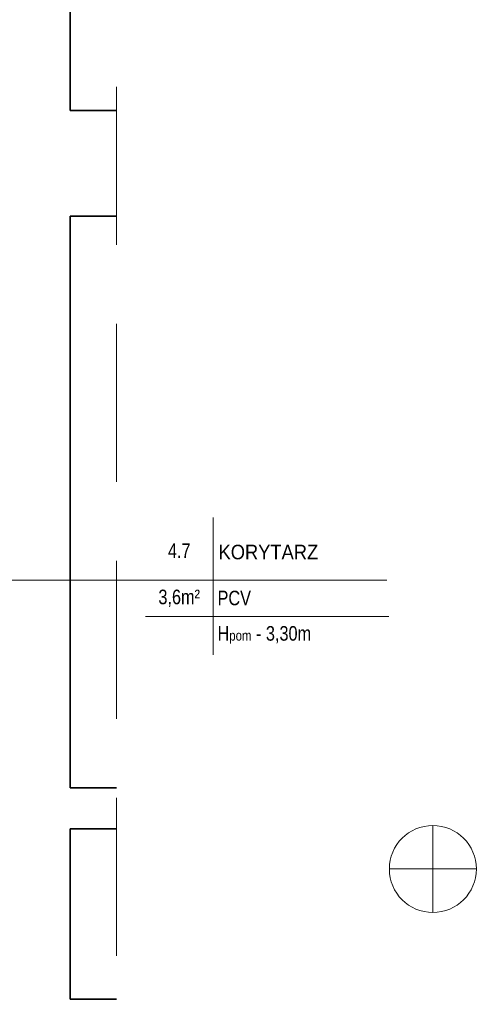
# Model space of a CAD drawing. Header units: millimetres. Extents: x 402 to 79005, y -7782 to 89952.
# Tile 16 of 256: x 27721 to 28456, y 7189 to 8772. Entities that reach past the tile are written whole.
import ezdxf

# ---------------------------------------------------------------- set-up
doc = ezdxf.new("R2010")
doc.units = ezdxf.units.MM
doc.header["$LTSCALE"] = 10
doc.linetypes.add('DASHED', pattern=[19.05, 12.7, -6.35])
doc.layers.get('0').update_dxf_attribs({"lineweight": 0})
doc.layers.add('01_ściany', color=253, linetype='Continuous', lineweight=35)
doc.layers.add('05-03_opis', color=253, linetype='Continuous', lineweight=5)
doc.styles.add('ariel', font='ARIAL.TTF', dxfattribs={"width": 0.8})

# ---------------------------------------------------------------- blocks, each defined once
blk = doc.blocks.new('21pl')
at = {"lineweight": 9}
for points in [[(28385.9, 44471.3), (28385.9, 44611.3)], [(28316, 44541.3), (28455.9, 44541.3)]]:
    blk.add_lwpolyline(points, dxfattribs=at)
blk.add_circle((28385.9, 44541.3), 70, dxfattribs=at)

msp = doc.modelspace()

# ---------------------------------------------------------------- linework, layer by layer
at = {"layer": '01_ściany'}
for p, q in [((27802.17, 8626.36), (27802.17, 9473.56)), ((27802.17, 8626.36), (27876.9, 8626.36)), ((27802.17, 8456.36), (27876.9, 8456.36)), ((27802.17, 7537.36), (27802.17, 8456.36)), ((27802.17, 7537.36), (27876.9, 7537.36)), ((27802.17, 7471.36), (27876.9, 7471.36)), ((27802.17, 7197.36), (27802.17, 7471.36)), ((27876.9, 7197.36), (27802.17, 7197.36))]:
    msp.add_line(p, q, dxfattribs=at)
at = {"layer": '05-03_opis', "linetype": 'DASHED', "ltscale": 2}
msp.add_line((27876.9, 6505.36), (27876.9, 10480.36), dxfattribs=at)
at = {"layer": '05-03_opis'}
for p, q in [((28032.06, 7972.2), (28032.06, 7751.3)), ((27352.24, 7871.07), (28311.72, 7871.07)), ((27923.14, 7812.71), (28314.87, 7812.71))]:
    msp.add_line(p, q, dxfattribs=at)

# ---------------------------------------------------------------- block references
at = {"lineweight": 9}
msp.add_blockref('21pl', (0, -37134.38), dxfattribs=at)

# ---------------------------------------------------------------- texts
at = {"layer": '05-03_opis', "style": 'ariel'}
for s, insert, char_height, width, attachment_point in [('4.7', (27977.6, 7918.57), 23.423, 108.9126, 5), ('{\\W0.9;KORYTARZ}', (28040.97, 7916.38), 23.4234, 356.6375, 4), ('3,6m²', (27977.6, 7842.16), 23.423, 108.9126, 5), (' PCV', (28032.06, 7842.44), 23.423, 322.789, 4), (' H{\\H0.7x;pom\\H1.429x; - 3,30m}', (28032.06, 7783.26), 23.4234, 322.789, 4)]:
    msp.add_mtext(s, dxfattribs=dict(at, insert=insert, char_height=char_height, width=width, attachment_point=attachment_point))

doc.saveas('drawing.dxf')
